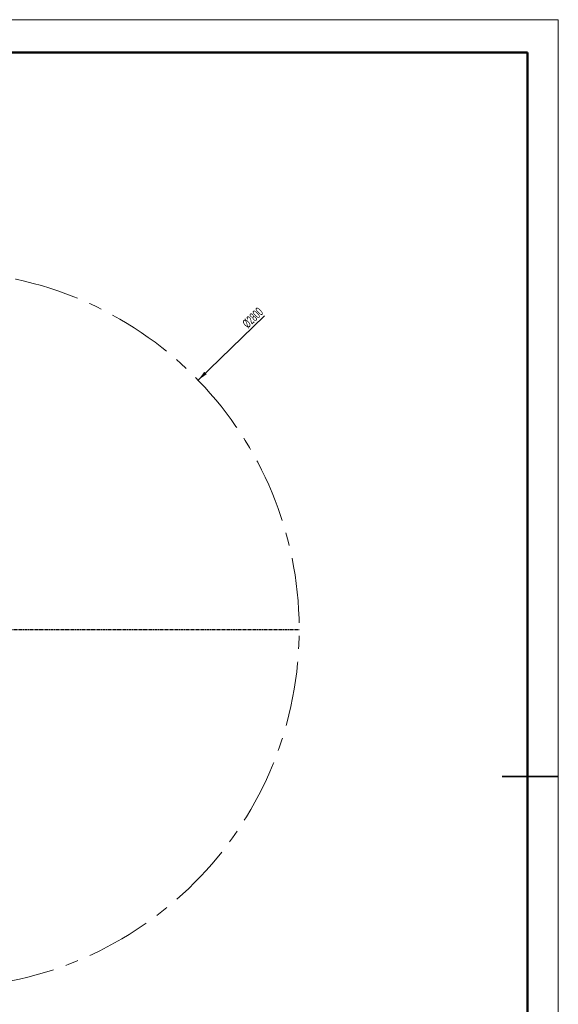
# Model space of a CAD drawing. Header units: millimetres. Extents: x -4 to 420, y 0 to 297.
# Tile 15 of 15: x 315 to 420, y 105 to 297. Entities that reach past the tile are written whole.
import ezdxf

# ---------------------------------------------------------------- set-up
doc = ezdxf.new("R2010")
doc.units = ezdxf.units.MM
doc.linetypes.add('CENTERX2', pattern=[20.32, 12.7, -2.54, 2.54, -2.54])
doc.layers.get('0').update_dxf_attribs({"lineweight": 18})
doc.layers.add('中心线层', color=6, linetype='CENTERX2', lineweight=25)
doc.layers.add('标注层', color=150, linetype='Continuous', lineweight=18)
doc.styles.add('SLDTEXTSTYLE19', font='txt', dxfattribs={"width": 0.605})
doc.dimstyles.new('SLDDIMSTYLE0', dxfattribs={"dimtxt": 3.5, "dimasz": 4, "dimexe": 0, "dimexo": 0.0625, "dimgap": 0.875, "dimtad": 1, "dimrnd": 1e-09, "dimzin": 12, "dimdsep": 46, "dimtxsty": 'SLDTEXTSTYLE19', "dimcen": 0.09, "dimdle": 8, "dimadec": 0, "dimazin": 3, "dimtfac": 1, "dimtdec": 3, "dimtofl": 0, "dimtmove": 0, "dimatfit": 3, "dimfxl": 0, "dimfrac": 2, "dimtolj": 1, "dimarcsym": 0})

# ---------------------------------------------------------------- blocks, each defined once
blk = doc.blocks.new('SW_CENTERMARKSYMBOL_4')
at = {"layer": '中心线层', "color": 0}
for p, q in [((0, 1), (0, 1400.5)), ((-1, 0), (-1400.5, 0)), ((0, 0), (-0.5, 0)), ((0, 0), (0, 0.5)), ((0, 0), (0, -0.5)), ((0, 0), (0.5, 0)), ((1, 0), (1400.5, 0)), ((0, -1), (0, -1400.5))]:
    blk.add_line(p, q, dxfattribs=at)
blk = doc.blocks.new('*X30')
at = {"layer": '标注层', "linetype": 'Continuous'}
blk.add_hatch(color=0, dxfattribs=at).paths.add_polyline_path([(50.3, 48.74), (51.96, 49.89), (51.5, 50.37)], flags=0)
at = {"layer": '标注层', "color": 0, "linetype": 'Continuous'}
blk.add_line((63.29, 61.34), (50.3, 48.74), dxfattribs=at)
at = {"layer": '标注层', "color": 0, "insert": (60.99, 60.92), "char_height": 1.75, "width": 7.7602, "attachment_point": 5, "rotation": 44.1277, "style": 'SLDTEXTSTYLE19'}
blk.add_mtext('%%C2800', dxfattribs=at)
blk = doc.blocks.new('2')
at = {"color": 0, "linetype": 'CENTERX2', "lineweight": 18}
blk.add_arc((0.05, 0), 70, 95, 85, dxfattribs=at)
at = {"layer": '中心线层', "color": 0, "xscale": 0.05, "yscale": 0.05, "zscale": 0.05}
blk.add_blockref('SW_CENTERMARKSYMBOL_4', (0.05, 0), dxfattribs=at)
at = {"layer": '标注层', "color": 7}
dim = blk.add_diameter_dim_2p(p1=(-50.19525, -48.73823), p2=(50.29525, 48.73823), dimstyle='SLDDIMSTYLE0', override={"dimscale": 0.5, "dimlfac": 20, "dimpost": '%%C<>', "dimsah": 1, "dimtzin": 12}, dxfattribs=at)
dim.commit()
dim.dimension.update_dxf_attribs({"geometry": '*X30', "text_midpoint": (61.89342, 59.98854), "dimtype": 163})

msp = doc.modelspace()

# ---------------------------------------------------------------- linework, layer by layer
at = {"color": 7, "linetype": 'Continuous', "lineweight": 18}
for p, q in [((0, 297.4), (419.99, 297.4)), ((419.99, 297.4), (419.99, 0.4))]:
    msp.add_line(p, q, dxfattribs=at)
at = {"color": 7, "linetype": 'Continuous', "lineweight": 50}
for p in [(24, 290.99), (414, 5.99)]:
    msp.add_line(p, (414, 290.99), dxfattribs=at)
at = {"color": 7, "linetype": 'Continuous', "lineweight": 35}
msp.add_line((409, 149.49), (420, 149.49), dxfattribs=at)

# ---------------------------------------------------------------- block references
msp.add_blockref('2', (299.31, 178.22))

doc.saveas('drawing.dxf')
